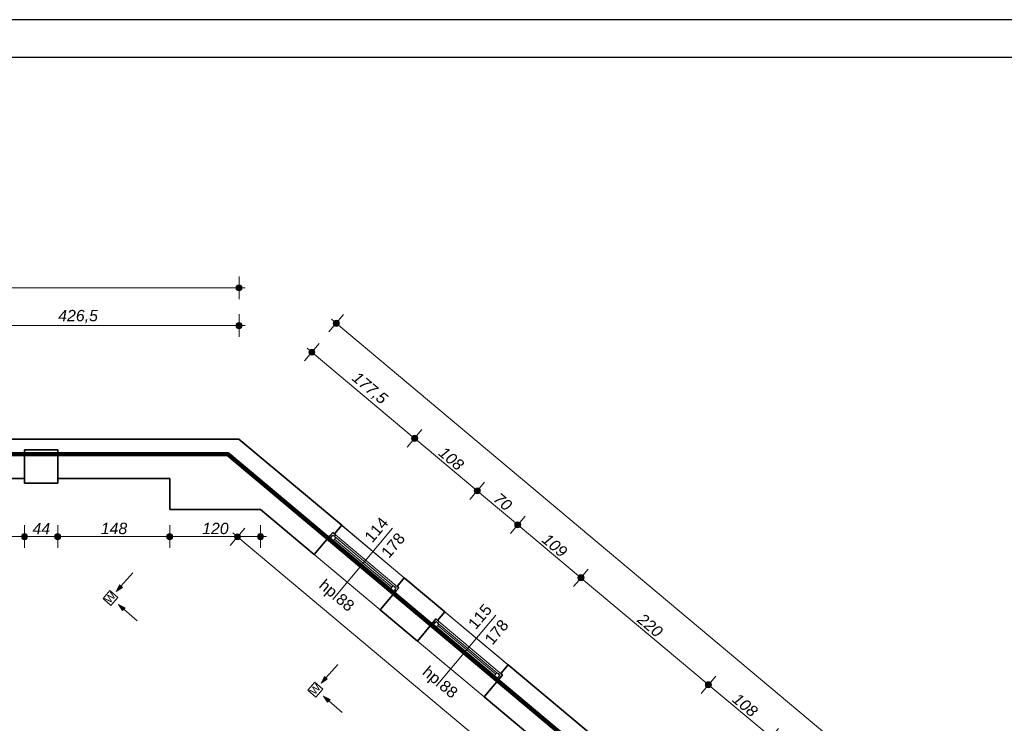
# Model space of a CAD drawing. Header units: millimetres. Extents: x -50073 to 84772, y -78870 to -35317.
# Tile 103 of 125: x 35052 to 48069, y -44621 to -35317. Entities that reach past the tile are written whole.
import ezdxf

# ---------------------------------------------------------------- set-up
doc = ezdxf.new("R2010")
doc.units = ezdxf.units.MM
doc.header["$MEASUREMENT"] = 0
for name, color, linetype, lineweight in [('0_Nr_pióra__4', 7, 'Continuous', 25), ('Instalacje - Went_Klim_Nr_pióra__42', 150, 'Continuous', 13), ('Konstrukcja - Stropy_Nr_pióra__1', 7, 'Continuous', 0), ('Konstrukcja - Słupy_Nr_pióra__6', 7, 'Continuous', 35), ('Konstrukcja - Ściany zew_Nr_pióra__6', 7, 'Continuous', 35), ('Okna ArchiCADa_Nr_pióra__1', 7, 'Continuous', 0), ('Wymiarowanie - Ogólne_Nr_pióra__82', 114, 'Continuous', 13), ('Znaczniki okien ArchiCADa_Nr_pióra__1', 7, 'Continuous', 0), ('Znaczniki okien ArchiCADa_Nr_pióra__7', 7, 'Continuous', 70)]:
    doc.layers.add(name, color=color, linetype=linetype, lineweight=lineweight)
doc.layers.add('Wymiarowanie - Ogólne', color=7, linetype='Continuous')
doc.styles.add('GENERATED_STYLE_1', font='txt')
doc.styles.add('GENERATED_STYLE_3', font='txt')
doc.dimstyles.new('GENERATED_STYLE__1', dxfattribs={"dimtxt": 150, "dimasz": 152, "dimexe": 0.18, "dimexo": 0, "dimgap": 0.09, "dimtad": 1, "dimlfac": 0.1, "dimzin": 0, "dimdsep": 46, "dimtxsty": 'GENERATED_STYLE_3', "dimblk": 'ARROWHEAD_11', "dimblk1": 'ARROWHEAD_11', "dimblk2": 'ARROWHEAD_11', "dimcen": 0.09, "dimclrd": 114, "dimclre": 114, "dimclrt": 114, "dimazin": 0, "dimtfac": 1, "dimtdec": 4, "dimtmove": 0, "dimatfit": 3, "dimfxl": 1, "dimtolj": 1, "dimtzin": 0, "dimarcsym": 0})
doc.dimstyles.new('GENERATED_STYLE__2', dxfattribs={"dimtxt": 150, "dimasz": 152, "dimexe": 0.18, "dimexo": 0, "dimgap": 0.09, "dimtad": 1, "dimtih": 1, "dimtoh": 1, "dimlfac": 0.1, "dimzin": 0, "dimdsep": 46, "dimtxsty": 'GENERATED_STYLE_3', "dimblk": 'ARROWHEAD_11', "dimblk1": 'ARROWHEAD_11', "dimblk2": 'ARROWHEAD_11', "dimcen": 0.09, "dimclrd": 114, "dimclre": 114, "dimclrt": 114, "dimazin": 0, "dimtfac": 1, "dimtdec": 4, "dimtmove": 0, "dimatfit": 3, "dimfxl": 1, "dimtolj": 1, "dimtzin": 0, "dimarcsym": 0})

# ---------------------------------------------------------------- blocks, each defined once
blk = doc.blocks.new('*D94')
at = {"layer": 'Wymiarowanie - Ogólne_Nr_pióra__82', "linetype": 'Continuous'}
for points in [[(2205, -38863), (2202, -38848), (2193, -38835), (2180, -38826), (2165, -38823), (2149, -38826), (2136, -38835), (2128, -38848), (2125, -38863), (2128, -38878), (2136, -38891), (2149, -38900), (2165, -38903), (2180, -38900), (2193, -38891), (2202, -38878)], [(37992, -38863), (37988, -38848), (37980, -38835), (37967, -38826), (37952, -38823), (37936, -38826), (37923, -38835), (37915, -38848), (37912, -38863), (37915, -38878), (37923, -38891), (37936, -38900), (37952, -38903), (37967, -38900), (37980, -38891), (37988, -38878)]]:
    blk.add_hatch(color=256, dxfattribs=at).paths.add_polyline_path(points)
for p, q in [((2165, -38823), (2165, -38713)), ((37952, -38823), (37952, -38713)), ((2085, -38863), (2125, -38863)), ((2165, -39013), (2165, -38903)), ((2205, -38863), (37912, -38863)), ((37952, -39013), (37952, -38903)), ((37992, -38863), (38032, -38863))]:
    blk.add_line(p, q, dxfattribs=at)
for centre in [(2165, -38863), (37952, -38863)]:
    blk.add_circle(centre, 40, dxfattribs=at)
at = {"layer": 'Wymiarowanie - Ogólne_Nr_pióra__82', "insert": (19716, -38833), "char_height": 150, "attachment_point": 7, "style": 'GENERATED_STYLE_3'}
blk.add_mtext('\\A1;{\\fArial|b0|i1|c238|p38;3 578,5}', dxfattribs=at)
blk = doc.blocks.new('ARROWHEAD_11')
at = {"color": 0, "linetype": 'Continuous', "lineweight": 0}
blk.add_line((0, 0), (-1, 0), dxfattribs=at)
at = {"color": 0, "linetype": 'Continuous', "lineweight": 0, "const_width": 0.25, "flags": 128}
blk.add_lwpolyline([(-0.125, 0, 1), (0.125, 0, 1)], format="xyb", close=True, dxfattribs=at)
blk = doc.blocks.new('*D96')
at = {"layer": 'Wymiarowanie - Ogólne_Nr_pióra__82', "linetype": 'Continuous'}
for points in [[(39277, -39331), (39274, -39315), (39265, -39302), (39252, -39294), (39237, -39291), (39222, -39294), (39209, -39302), (39200, -39315), (39197, -39331), (39200, -39346), (39209, -39359), (39222, -39368), (39237, -39371), (39252, -39368), (39265, -39359), (39274, -39346)], [(61590, -58047), (61587, -58032), (61578, -58019), (61565, -58010), (61550, -58007), (61535, -58010), (61522, -58019), (61513, -58032), (61510, -58047), (61513, -58062), (61522, -58075), (61535, -58084), (61550, -58087), (61565, -58084), (61578, -58075), (61587, -58062)]]:
    blk.add_hatch(color=256, dxfattribs=at).paths.add_polyline_path(points)
for p, q in [((39176, -39279), (39206, -39305)), ((39263, -39300), (39333, -39216)), ((39140, -39446), (39211, -39361)), ((39267, -39356), (61519, -58021)), ((61576, -58016), (61646, -57932)), ((61454, -58162), (61524, -58078)), ((61581, -58073), (61611, -58098))]:
    blk.add_line(p, q, dxfattribs=at)
for centre in [(39237, -39331), (61550, -58047)]:
    blk.add_circle(centre, 40, dxfattribs=at)
at = {"layer": 'Wymiarowanie - Ogólne_Nr_pióra__82', "insert": (50150, -48446), "char_height": 150, "attachment_point": 7, "rotation": 320.0098, "style": 'GENERATED_STYLE_3'}
blk.add_mtext('\\A1;{\\fArial|b0|i1|c238|p38;2 912,5}', dxfattribs=at)
blk = doc.blocks.new('*D103')
at = {"layer": 'Wymiarowanie - Ogólne_Nr_pióra__82', "linetype": 'Continuous'}
for points in [[(38955, -39714), (38952, -39698), (38944, -39685), (38931, -39677), (38915, -39674), (38900, -39677), (38887, -39685), (38879, -39698), (38875, -39714), (38879, -39729), (38887, -39742), (38900, -39751), (38915, -39754), (38931, -39751), (38944, -39742), (38952, -39729)], [(40314, -40853), (40311, -40838), (40302, -40825), (40289, -40816), (40274, -40813), (40258, -40816), (40245, -40825), (40237, -40838), (40234, -40853), (40237, -40868), (40245, -40881), (40258, -40890), (40274, -40893), (40289, -40890), (40302, -40881), (40311, -40868)]]:
    blk.add_hatch(color=256, dxfattribs=at).paths.add_polyline_path(points)
for p, q in [((38854, -39662), (38885, -39688)), ((38941, -39683), (39012, -39599)), ((38819, -39829), (38890, -39744)), ((38946, -39739), (40243, -40827)), ((40299, -40822), (40370, -40738)), ((40177, -40968), (40248, -40884))]:
    blk.add_line(p, q, dxfattribs=at)
blk.add_circle((38915, -39714), 40, dxfattribs=at)
at = {"layer": 'Wymiarowanie - Ogólne_Nr_pióra__82', "insert": (39417, -40096), "char_height": 150, "attachment_point": 7, "rotation": 320.0098, "style": 'GENERATED_STYLE_3'}
blk.add_mtext('\\A1;{\\fArial|b0|i1|c238|p38;177,5}', dxfattribs=at)
blk = doc.blocks.new('*D104')
at = {"layer": 'Wymiarowanie - Ogólne_Nr_pióra__82', "linetype": 'Continuous'}
for points in [[(40314, -40853), (40311, -40838), (40302, -40825), (40289, -40816), (40274, -40813), (40258, -40816), (40245, -40825), (40237, -40838), (40234, -40853), (40237, -40868), (40245, -40881), (40258, -40890), (40274, -40893), (40289, -40890), (40302, -40881), (40311, -40868)], [(41141, -41547), (41138, -41532), (41129, -41519), (41116, -41510), (41101, -41507), (41086, -41510), (41073, -41519), (41064, -41532), (41061, -41547), (41064, -41562), (41073, -41575), (41086, -41584), (41101, -41587), (41116, -41584), (41129, -41575), (41138, -41562)]]:
    blk.add_hatch(color=256, dxfattribs=at).paths.add_polyline_path(points)
for p, q in [((40299, -40822), (40370, -40738)), ((40177, -40968), (40248, -40884)), ((40304, -40879), (41071, -41521)), ((41127, -41516), (41198, -41432)), ((41005, -41662), (41075, -41578))]:
    blk.add_line(p, q, dxfattribs=at)
for centre in [(40274, -40853), (41101, -41547)]:
    blk.add_circle(centre, 40, dxfattribs=at)
at = {"layer": 'Wymiarowanie - Ogólne_Nr_pióra__82', "insert": (40576, -41067), "char_height": 150, "attachment_point": 7, "rotation": 320.0098, "style": 'GENERATED_STYLE_3'}
blk.add_mtext('\\A1;{\\fArial|b0|i1|c238|p38;108}', dxfattribs=at)
blk = doc.blocks.new('*D105')
at = {"layer": 'Wymiarowanie - Ogólne_Nr_pióra__82', "linetype": 'Continuous'}
for points in [[(41141, -41547), (41138, -41532), (41129, -41519), (41116, -41510), (41101, -41507), (41086, -41510), (41073, -41519), (41064, -41532), (41061, -41547), (41064, -41562), (41073, -41575), (41086, -41584), (41101, -41587), (41116, -41584), (41129, -41575), (41138, -41562)], [(41677, -41997), (41674, -41982), (41666, -41969), (41653, -41960), (41637, -41957), (41622, -41960), (41609, -41969), (41601, -41982), (41597, -41997), (41601, -42012), (41609, -42025), (41622, -42034), (41637, -42037), (41653, -42034), (41666, -42025), (41674, -42012)]]:
    blk.add_hatch(color=256, dxfattribs=at).paths.add_polyline_path(points)
for p, q in [((41132, -41573), (41607, -41971)), ((41663, -41966), (41734, -41882)), ((41541, -42112), (41612, -42028))]:
    blk.add_line(p, q, dxfattribs=at)
blk.add_circle((41637, -41997), 40, dxfattribs=at)
at = {"layer": 'Wymiarowanie - Ogólne_Nr_pióra__82', "insert": (41301, -41676), "char_height": 150, "attachment_point": 7, "rotation": 320.0098, "style": 'GENERATED_STYLE_3'}
blk.add_mtext('\\A1;{\\fArial|b0|i1|c238|p38;70}', dxfattribs=at)
blk = doc.blocks.new('*D106')
at = {"layer": 'Wymiarowanie - Ogólne_Nr_pióra__82', "linetype": 'Continuous'}
for points in [[(41677, -41997), (41674, -41982), (41666, -41969), (41653, -41960), (41637, -41957), (41622, -41960), (41609, -41969), (41601, -41982), (41597, -41997), (41601, -42012), (41609, -42025), (41622, -42034), (41637, -42037), (41653, -42034), (41666, -42025), (41674, -42012)], [(42513, -42697), (42510, -42682), (42501, -42669), (42488, -42661), (42473, -42657), (42457, -42661), (42444, -42669), (42436, -42682), (42433, -42697), (42436, -42713), (42444, -42726), (42457, -42734), (42473, -42737), (42488, -42734), (42501, -42726), (42510, -42713)]]:
    blk.add_hatch(color=256, dxfattribs=at).paths.add_polyline_path(points)
for p, q in [((41668, -42023), (42442, -42672)), ((42498, -42667), (42569, -42583)), ((42376, -42812), (42447, -42728))]:
    blk.add_line(p, q, dxfattribs=at)
blk.add_circle((42473, -42697), 40, dxfattribs=at)
at = {"layer": 'Wymiarowanie - Ogólne_Nr_pióra__82', "insert": (41943, -42215), "char_height": 150, "attachment_point": 7, "rotation": 320.0098, "style": 'GENERATED_STYLE_3'}
blk.add_mtext('\\A1;{\\fArial|b0|i1|c238|p38;109}', dxfattribs=at)
blk = doc.blocks.new('*D107')
at = {"layer": 'Wymiarowanie - Ogólne_Nr_pióra__82', "linetype": 'Continuous'}
for points in [[(42513, -42697), (42510, -42682), (42501, -42669), (42488, -42661), (42473, -42657), (42457, -42661), (42444, -42669), (42436, -42682), (42433, -42697), (42436, -42713), (42444, -42726), (42457, -42734), (42473, -42737), (42488, -42734), (42501, -42726), (42510, -42713)], [(44198, -44111), (44195, -44096), (44186, -44083), (44173, -44074), (44158, -44071), (44143, -44074), (44130, -44083), (44121, -44096), (44118, -44111), (44121, -44127), (44130, -44140), (44143, -44148), (44158, -44151), (44173, -44148), (44186, -44140), (44195, -44127)]]:
    blk.add_hatch(color=256, dxfattribs=at).paths.add_polyline_path(points)
for p, q in [((42503, -42723), (44127, -44086)), ((44184, -44081), (44255, -43996)), ((44062, -44226), (44132, -44142))]:
    blk.add_line(p, q, dxfattribs=at)
blk.add_circle((44158, -44111), 40, dxfattribs=at)
at = {"layer": 'Wymiarowanie - Ogólne_Nr_pióra__82', "insert": (43204, -43272), "char_height": 150, "attachment_point": 7, "rotation": 320.0098, "style": 'GENERATED_STYLE_3'}
blk.add_mtext('\\A1;{\\fArial|b0|i1|c238|p38;220}', dxfattribs=at)
blk = doc.blocks.new('*D108')
at = {"layer": 'Wymiarowanie - Ogólne_Nr_pióra__82', "linetype": 'Continuous'}
for points in [[(44198, -44111), (44195, -44096), (44186, -44083), (44173, -44074), (44158, -44071), (44143, -44074), (44130, -44083), (44121, -44096), (44118, -44111), (44121, -44127), (44130, -44140), (44143, -44148), (44158, -44151), (44173, -44148), (44186, -44140), (44195, -44127)], [(45026, -44805), (45023, -44790), (45014, -44777), (45001, -44768), (44986, -44765), (44970, -44768), (44957, -44777), (44949, -44790), (44946, -44805), (44949, -44821), (44957, -44834), (44970, -44842), (44986, -44845), (45001, -44842), (45014, -44834), (45023, -44821)]]:
    blk.add_hatch(color=256, dxfattribs=at).paths.add_polyline_path(points)
for p, q in [((44189, -44137), (44955, -44780)), ((45011, -44775), (45082, -44690)), ((44889, -44920), (44960, -44836))]:
    blk.add_line(p, q, dxfattribs=at)
blk.add_circle((44986, -44805), 40, dxfattribs=at)
at = {"layer": 'Wymiarowanie - Ogólne_Nr_pióra__82', "insert": (44460, -44326), "char_height": 150, "attachment_point": 7, "rotation": 320.0098, "style": 'GENERATED_STYLE_3'}
blk.add_mtext('\\A1;{\\fArial|b0|i1|c238|p38;108}', dxfattribs=at)
blk = doc.blocks.new('*D150')
at = {"layer": 'Wymiarowanie - Ogólne_Nr_pióra__82', "linetype": 'Continuous'}
for points in [[(33725, -39363), (33722, -39348), (33713, -39335), (33700, -39326), (33685, -39323), (33669, -39326), (33656, -39335), (33648, -39348), (33645, -39363), (33648, -39378), (33656, -39391), (33669, -39400), (33685, -39403), (33700, -39400), (33713, -39391), (33722, -39378)], [(37992, -39363), (37988, -39348), (37980, -39335), (37967, -39326), (37952, -39323), (37936, -39326), (37923, -39335), (37915, -39348), (37912, -39363), (37915, -39378), (37923, -39391), (37936, -39400), (37952, -39403), (37967, -39400), (37980, -39391), (37988, -39378)]]:
    blk.add_hatch(color=256, dxfattribs=at).paths.add_polyline_path(points)
for p, q in [((33685, -39323), (33685, -39213)), ((37952, -39323), (37952, -39213)), ((33685, -39513), (33685, -39403)), ((33725, -39363), (37912, -39363)), ((37952, -39513), (37952, -39403)), ((37992, -39363), (38032, -39363))]:
    blk.add_line(p, q, dxfattribs=at)
for centre in [(33685, -39363), (37952, -39363)]:
    blk.add_circle(centre, 40, dxfattribs=at)
at = {"layer": 'Wymiarowanie - Ogólne_Nr_pióra__82', "insert": (35562, -39333), "char_height": 150, "attachment_point": 7, "style": 'GENERATED_STYLE_3'}
blk.add_mtext('\\A1;{\\fArial|b0|i1|c238|p38;426,5}', dxfattribs=at)
blk = doc.blocks.new('*D248')
at = {"layer": 'Wymiarowanie - Ogólne_Nr_pióra__82', "linetype": 'Continuous'}
for points in [[(34336, -42152), (34333, -42137), (34324, -42124), (34311, -42115), (34296, -42112), (34280, -42115), (34267, -42124), (34259, -42137), (34256, -42152), (34259, -42167), (34267, -42180), (34280, -42189), (34296, -42192), (34311, -42189), (34324, -42180), (34333, -42167)], [(35156, -42152), (35153, -42137), (35144, -42124), (35131, -42115), (35116, -42112), (35100, -42115), (35087, -42124), (35079, -42137), (35076, -42152), (35079, -42167), (35087, -42180), (35100, -42189), (35116, -42192), (35131, -42189), (35144, -42180), (35153, -42167)]]:
    blk.add_hatch(color=256, dxfattribs=at).paths.add_polyline_path(points)
for p, q in [((34296, -42112), (34296, -42002)), ((35116, -42112), (35116, -42002)), ((34336, -42152), (35076, -42152)), ((34296, -42302), (34296, -42192)), ((35116, -42302), (35116, -42192))]:
    blk.add_line(p, q, dxfattribs=at)
for centre in [(34296, -42152), (35116, -42152)]:
    blk.add_circle(centre, 40, dxfattribs=at)
at = {"layer": 'Wymiarowanie - Ogólne_Nr_pióra__82', "insert": (34592, -42122), "char_height": 150, "attachment_point": 7, "style": 'GENERATED_STYLE_3'}
blk.add_mtext('\\A1;{\\fArial|b0|i1|c238|p38;82}', dxfattribs=at)
blk = doc.blocks.new('*D249')
at = {"layer": 'Wymiarowanie - Ogólne_Nr_pióra__82', "linetype": 'Continuous'}
for points in [[(35156, -42152), (35153, -42137), (35144, -42124), (35131, -42115), (35116, -42112), (35100, -42115), (35087, -42124), (35079, -42137), (35076, -42152), (35079, -42167), (35087, -42180), (35100, -42189), (35116, -42192), (35131, -42189), (35144, -42180), (35153, -42167)], [(35596, -42152), (35593, -42137), (35584, -42124), (35571, -42115), (35556, -42112), (35540, -42115), (35527, -42124), (35519, -42137), (35516, -42152), (35519, -42167), (35527, -42180), (35540, -42189), (35556, -42192), (35571, -42189), (35584, -42180), (35593, -42167)]]:
    blk.add_hatch(color=256, dxfattribs=at).paths.add_polyline_path(points)
for p, q in [((35116, -42112), (35116, -42002)), ((35556, -42112), (35556, -42002)), ((35156, -42152), (35516, -42152)), ((35116, -42302), (35116, -42192)), ((35556, -42302), (35556, -42192))]:
    blk.add_line(p, q, dxfattribs=at)
for centre in [(35116, -42152), (35556, -42152)]:
    blk.add_circle(centre, 40, dxfattribs=at)
at = {"layer": 'Wymiarowanie - Ogólne_Nr_pióra__82', "insert": (35222, -42122), "char_height": 150, "attachment_point": 7, "style": 'GENERATED_STYLE_3'}
blk.add_mtext('\\A1;{\\fArial|b0|i1|c238|p38;44}', dxfattribs=at)
blk = doc.blocks.new('*D250')
at = {"layer": 'Wymiarowanie - Ogólne_Nr_pióra__82', "linetype": 'Continuous'}
for points in [[(35596, -42152), (35593, -42137), (35584, -42124), (35571, -42115), (35556, -42112), (35540, -42115), (35527, -42124), (35519, -42137), (35516, -42152), (35519, -42167), (35527, -42180), (35540, -42189), (35556, -42192), (35571, -42189), (35584, -42180), (35593, -42167)], [(37076, -42152), (37073, -42137), (37064, -42124), (37051, -42115), (37036, -42112), (37020, -42115), (37007, -42124), (36999, -42137), (36996, -42152), (36999, -42167), (37007, -42180), (37020, -42189), (37036, -42192), (37051, -42189), (37064, -42180), (37073, -42167)]]:
    blk.add_hatch(color=256, dxfattribs=at).paths.add_polyline_path(points)
for p, q in [((35556, -42112), (35556, -42002)), ((37036, -42112), (37036, -42002)), ((35596, -42152), (36996, -42152)), ((35556, -42302), (35556, -42192)), ((37036, -42302), (37036, -42192))]:
    blk.add_line(p, q, dxfattribs=at)
for centre in [(35556, -42152), (37036, -42152)]:
    blk.add_circle(centre, 40, dxfattribs=at)
at = {"layer": 'Wymiarowanie - Ogólne_Nr_pióra__82', "insert": (36125, -42122), "char_height": 150, "attachment_point": 7, "style": 'GENERATED_STYLE_3'}
blk.add_mtext('\\A1;{\\fArial|b0|i1|c238|p38;148}', dxfattribs=at)
blk = doc.blocks.new('*D251')
at = {"layer": 'Wymiarowanie - Ogólne_Nr_pióra__82', "linetype": 'Continuous'}
for points in [[(37076, -42152), (37073, -42137), (37064, -42124), (37051, -42115), (37036, -42112), (37020, -42115), (37007, -42124), (36999, -42137), (36996, -42152), (36999, -42167), (37007, -42180), (37020, -42189), (37036, -42192), (37051, -42189), (37064, -42180), (37073, -42167)], [(38276, -42152), (38272, -42137), (38264, -42124), (38251, -42115), (38236, -42112), (38220, -42115), (38207, -42124), (38199, -42137), (38196, -42152), (38199, -42167), (38207, -42180), (38220, -42189), (38236, -42192), (38251, -42189), (38264, -42180), (38272, -42167)]]:
    blk.add_hatch(color=256, dxfattribs=at).paths.add_polyline_path(points)
for p, q in [((37036, -42112), (37036, -42002)), ((38236, -42112), (38236, -42002)), ((37076, -42152), (38196, -42152)), ((38276, -42152), (38316, -42152)), ((37036, -42302), (37036, -42192)), ((38236, -42302), (38236, -42192))]:
    blk.add_line(p, q, dxfattribs=at)
for centre in [(37036, -42152), (38236, -42152)]:
    blk.add_circle(centre, 40, dxfattribs=at)
at = {"layer": 'Wymiarowanie - Ogólne_Nr_pióra__82', "insert": (37465, -42122), "char_height": 150, "attachment_point": 7, "style": 'GENERATED_STYLE_3'}
blk.add_mtext('\\A1;{\\fArial|b0|i1|c238|p38;120}', dxfattribs=at)
blk = doc.blocks.new('*D252')
at = {"layer": 'Wymiarowanie - Ogólne_Nr_pióra__82', "linetype": 'Continuous'}
for points in [[(37972, -42155), (37969, -42140), (37960, -42127), (37947, -42118), (37932, -42115), (37917, -42118), (37904, -42127), (37895, -42140), (37892, -42155), (37895, -42170), (37904, -42183), (37917, -42192), (37932, -42195), (37947, -42192), (37960, -42183), (37969, -42170)], [(45195, -48214), (45192, -48198), (45183, -48185), (45170, -48177), (45155, -48174), (45139, -48177), (45127, -48185), (45118, -48198), (45115, -48214), (45118, -48229), (45127, -48242), (45139, -48251), (45155, -48254), (45170, -48251), (45183, -48242), (45192, -48229)]]:
    blk.add_hatch(color=256, dxfattribs=at).paths.add_polyline_path(points)
for p, q in [((37958, -42124), (38028, -42040)), ((37871, -42104), (37901, -42129)), ((37835, -42270), (37906, -42186)), ((37963, -42181), (45124, -48188)), ((45181, -48183), (45251, -48099)), ((45058, -48329), (45129, -48244))]:
    blk.add_line(p, q, dxfattribs=at)
for centre in [(37932, -42155), (45155, -48214)]:
    blk.add_circle(centre, 40, dxfattribs=at)
at = {"layer": 'Wymiarowanie - Ogólne_Nr_pióra__82', "char_height": 150, "attachment_point": 7, "rotation": 320.0098, "style": 'GENERATED_STYLE_3'}
for s, insert in [('\\A1;{\\fArial|b0|i1|c238|p38;942,75}', (41235, -44887)), ('\\A1;{\\fArial|b0|i1|c238|p38;16}', (44969, -48019))]:
    blk.add_mtext(s, dxfattribs=dict(at, insert=insert))

msp = doc.modelspace()

# ---------------------------------------------------------------- hatches: boundary and pattern name
at = {"layer": 'Instalacje - Went_Klim_Nr_pióra__42', "linetype": 'Continuous'}
for points in [[(36328.689, -42878.133), (36409.406, -42825.077), (36372.064, -42791.827)], [(36358.857, -43050.088), (36412.71, -43130.275), (36445.589, -43092.606)], [(39038.707, -44089.906), (39119.423, -44036.849), (39082.081, -44003.599)], [(39068.875, -44261.861), (39122.727, -44342.048), (39155.606, -44304.378)]]:
    msp.add_hatch(color=256, dxfattribs=at).paths.add_polyline_path(points)

# ---------------------------------------------------------------- linework, layer by layer
at = {"color": 10, "lineweight": 106}
msp.add_lwpolyline([(66.617, -62583.342), (2355.65, -62594.844), (2355.65, -78050.061), (23019.646, -78050.061), (23019.646, -74088.498), (27356.387, -74088.498), (27356.387, -76174.624), (31806.314, -76174.624), (31806.314, -70254.194), (29738.593, -70254.194), (29738.593, -64145.049), (48237.42, -64145.049), (53610.352, -68583.295), (53610.352, -70500.678), (57061.641, -70500.678), (57061.641, -65412.681), (59990.725, -65412.681), (59990.725, -59684.671), (37804.772, -41061.805), (28682.341, -41061.805), (28682.341, -51358.017), (2441.313, -51358.017)], dxfattribs=at)
at = {"layer": '0_Nr_pióra__4', "linetype": 'Continuous', "flags": 128}
for points in [[(84771.934, -35317.498), (-13943.569, -35317.498), (-13943.569, -78836.041), (84771.934, -78836.041)], [(84271.934, -35817.498), (-13443.569, -35817.498), (-13443.569, -78336.041), (84271.934, -78336.041)]]:
    msp.add_lwpolyline(points, close=True, dxfattribs=at)
at = {"layer": 'Instalacje - Went_Klim_Nr_pióra__42', "linetype": 'Continuous'}
for p, q in [((36546.604, -42633.398), (36390.735, -42808.452)), ((36328.689, -42878.133), (36372.064, -42791.827)), ((36328.689, -42878.133), (36409.406, -42825.077)), ((36372.064, -42791.827), (36409.406, -42825.077)), ((36245.917, -42864.741), (36153.856, -42970.216)), ((36351.391, -42956.802), (36245.917, -42864.741)), ((36153.856, -42970.216), (36259.331, -43062.276)), ((36259.331, -43062.276), (36351.391, -42956.802)), ((36358.857, -43050.088), (36445.589, -43092.606)), ((36358.857, -43050.088), (36412.71, -43130.275)), ((36445.589, -43092.606), (36412.71, -43130.275)), ((36605.737, -43265.57), (36429.149, -43111.44)), ((39256.622, -43845.171), (39100.752, -44020.224)), ((38955.934, -44076.514), (38863.874, -44181.989)), ((39061.409, -44168.574), (38955.934, -44076.514)), ((39038.707, -44089.906), (39082.081, -44003.599)), ((39038.707, -44089.906), (39119.423, -44036.849)), ((39082.081, -44003.599), (39119.423, -44036.849)), ((38863.874, -44181.989), (38969.348, -44274.049)), ((38969.348, -44274.049), (39061.409, -44168.574)), ((39068.875, -44261.861), (39155.606, -44304.378)), ((39068.875, -44261.861), (39122.727, -44342.048)), ((39155.606, -44304.378), (39122.727, -44342.048)), ((39315.754, -44477.343), (39139.167, -44323.213))]:
    msp.add_line(p, q, dxfattribs=at)
at = {"layer": 'Konstrukcja - Stropy_Nr_pióra__1', "linetype": 'Continuous', "flags": 128}
msp.add_lwpolyline([(60264.596, -59579.384), (37951.507, -40862.978), (28294.711, -40863.717), (28294.711, -40864.017), (6166.098, -40865.709), (6166.098, -48045.71), (2164.596, -48045.71), (2164.596, -51100.678), (2164.596, -58010.641), (469.028, -58010.641), (469.028, -57097.659), (129.028, -57097.659)], dxfattribs=at)
at = {"layer": 'Konstrukcja - Słupy_Nr_pióra__6', "linetype": 'Continuous'}
for p, q in [((35555.596, -41005.378), (35115.596, -41005.378)), ((35115.596, -41005.378), (35115.596, -41445.378)), ((35555.596, -41445.378), (35555.596, -41005.378)), ((35115.596, -41445.378), (35555.596, -41445.378))]:
    msp.add_line(p, q, dxfattribs=at)
at = {"layer": 'Konstrukcja - Ściany zew_Nr_pióra__6', "linetype": 'Continuous'}
for p, q in [((39309.736, -42002.271), (39213.337, -42117.194)), ((39158.22, -42136.222), (38946.143, -42389.053)), ((39190.352, -42097.915), (39158.22, -42136.222)), ((39213.337, -42117.194), (39190.352, -42097.915)), ((40137.182, -42696.34), (40040.784, -42811.264)), ((40040.784, -42811.264), (40063.768, -42830.543)), ((40031.635, -42868.851), (39819.559, -43121.682)), ((40063.768, -42830.543), (40031.635, -42868.851)), ((40673.49, -43146.2), (40577.092, -43261.123)), ((40521.974, -43280.151), (40309.898, -43532.982)), ((40554.107, -43241.843), (40521.974, -43280.151)), ((40577.092, -43261.123), (40554.107, -43241.843)), ((41508.598, -43846.696), (41412.2, -43961.619)), ((41435.185, -43980.899), (41403.052, -44019.206)), ((41412.2, -43961.619), (41435.185, -43980.899)), ((41403.052, -44019.206), (41190.975, -44272.037))]:
    msp.add_line(p, q, dxfattribs=at)
at = {"layer": 'Konstrukcja - Ściany zew_Nr_pióra__6', "linetype": 'Continuous', "flags": 128}
for points in [[(37035.577, -40862.978), (33684.596, -40862.978)], [(37951.507, -40862.978), (37035.577, -40862.978)], [(39309.735, -42002.271), (37951.507, -40862.978)], [(34295.596, -41382.978), (35115.596, -41382.978)], [(35555.596, -41382.978), (37035.577, -41382.978)], [(37035.577, -41382.978), (37035.577, -41792.978)], [(37035.577, -41792.978), (38235.521, -41792.978)], [(38235.521, -41792.978), (38946.143, -42389.053)], [(40673.49, -43146.2), (40137.182, -42696.34)], [(39819.559, -43121.682), (40309.898, -43532.982)], [(43194.138, -45260.54), (41508.598, -43846.696)], [(41190.975, -44272.037), (42830.545, -45647.322)]]:
    msp.add_lwpolyline(points, dxfattribs=at)
at = {"layer": 'Okna ArchiCADa_Nr_pióra__1', "linetype": 'Continuous'}
for p, q in [((39309.736, -42002.271), (40137.182, -42696.34)), ((39190.352, -42097.915), (39158.22, -42136.222)), ((39158.22, -42136.222), (39177.373, -42152.289)), ((39193.44, -42133.135), (39161.307, -42171.443)), ((39161.307, -42171.443), (39199.615, -42203.575)), ((39177.373, -42152.289), (39193.44, -42133.135)), ((39228.66, -42130.047), (39190.352, -42097.915)), ((39213.337, -42117.194), (39190.352, -42097.915)), ((39193.44, -42133.135), (39212.594, -42149.201)), ((39231.748, -42165.268), (39193.44, -42133.135)), ((39199.615, -42203.575), (39231.748, -42165.268)), ((39212.594, -42149.201), (39228.66, -42130.047)), ((40025.461, -42798.41), (39228.66, -42130.047)), ((39990.24, -42801.498), (39231.748, -42165.268)), ((39199.615, -42203.575), (39958.107, -42839.806)), ((39199.615, -42203.575), (39958.107, -42839.806)), ((39215.681, -42184.422), (39974.174, -42820.652)), ((38946.143, -42389.053), (39819.559, -43121.682)), ((39990.24, -42801.498), (39958.107, -42839.806)), ((40028.548, -42833.631), (39990.24, -42801.498)), ((40025.461, -42798.41), (40009.394, -42817.564)), ((40009.394, -42817.564), (40028.548, -42833.631)), ((40063.768, -42830.543), (40025.461, -42798.41)), ((40040.784, -42811.264), (40063.768, -42830.543)), ((39958.107, -42839.806), (39996.415, -42871.938)), ((39996.415, -42871.938), (40028.548, -42833.631)), ((40028.548, -42833.631), (40012.482, -42852.785)), ((40012.482, -42852.785), (40031.635, -42868.851)), ((40063.768, -42830.543), (40031.635, -42868.851)), ((41508.598, -43846.696), (40673.49, -43146.2)), ((40554.107, -43241.843), (40521.974, -43280.151)), ((40541.128, -43296.218), (40521.974, -43280.151)), ((40525.062, -43315.371), (40557.195, -43277.064)), ((40563.369, -43347.504), (40525.062, -43315.371)), ((40557.195, -43277.064), (40541.128, -43296.218)), ((40554.107, -43241.843), (40592.415, -43273.976)), ((40577.092, -43261.123), (40554.107, -43241.843)), ((40576.348, -43293.13), (40557.195, -43277.064)), ((40557.195, -43277.064), (40595.502, -43309.197)), ((40595.502, -43309.197), (40563.369, -43347.504)), ((40592.415, -43273.976), (40576.348, -43293.13)), ((41345.59, -43971.007), (40579.436, -43328.35)), ((40592.415, -43273.976), (41396.877, -43948.766)), ((40595.502, -43309.197), (41361.657, -43951.853)), ((41329.524, -43990.161), (40563.369, -43347.504)), ((41329.524, -43990.161), (40563.369, -43347.504)), ((41190.975, -44272.037), (40309.898, -43532.982)), ((41329.524, -43990.161), (41361.657, -43951.853)), ((41367.831, -44022.294), (41329.524, -43990.161)), ((41361.657, -43951.853), (41399.964, -43983.986)), ((41399.964, -43983.986), (41367.831, -44022.294)), ((41380.81, -43967.92), (41396.877, -43948.766)), ((41399.964, -43983.986), (41380.81, -43967.92)), ((41383.898, -44003.14), (41399.964, -43983.986)), ((41396.877, -43948.766), (41435.185, -43980.899)), ((41435.185, -43980.899), (41403.052, -44019.206)), ((41412.2, -43961.619), (41435.185, -43980.899)), ((41403.052, -44019.206), (41383.898, -44003.14))]:
    msp.add_line(p, q, dxfattribs=at)
at = {"layer": 'Znaczniki okien ArchiCADa_Nr_pióra__1', "linetype": 'Continuous'}
for p, q in [((39980.522, -42042.844), (39190.054, -42985.214)), ((41348.107, -43189.986), (40557.639, -44132.356))]:
    msp.add_line(p, q, dxfattribs=at)

# ---------------------------------------------------------------- texts
at = {"layer": 'Instalacje - Went_Klim_Nr_pióra__42', "linetype": 'Continuous', "char_height": 100, "attachment_point": 4, "rotation": 48.8848829, "style": 'GENERATED_STYLE_1'}
for insert in [(36205.633, -43008.657), (38915.65, -44220.43)]:
    msp.add_mtext('\\A1;{\\fArial|b0|i0|c238|p38;W}', dxfattribs=dict(at, insert=insert))
at = {"layer": 'Znaczniki okien ArchiCADa_Nr_pióra__7', "char_height": 150, "attachment_point": 7, "style": 'GENERATED_STYLE_1'}
for s, insert, rotation in [('\\A1;{\\fArial|b0|i0|c238|p38;114}', (39713.296, -42244.718), 50.0097945), ('\\A1;{\\fArial|b0|i0|c238|p38;178}', (39935.339, -42450.659), 50.0097945), ('\\A1;{\\fArial|b0|i0|c238|p38;hp 88}', (38967.326, -42851.685), 320.0097945), ('\\A1;{\\fArial|b0|i0|c238|p38;115}', (41082.773, -43393.447), 50.0097945), ('\\A1;{\\fArial|b0|i0|c238|p38;178}', (41302.925, -43597.801), 50.0097945), ('\\A1;{\\fArial|b0|i0|c238|p38;hp 88}', (40334.911, -43998.827), 320.0097945)]:
    msp.add_mtext(s, dxfattribs=dict(at, insert=insert, rotation=rotation))

# ---------------------------------------------------------------- dimensions: what is measured, and where the dimension line sits
at = {"layer": 'Wymiarowanie - Ogólne', "color": 114, "linetype": 'Continuous', "lineweight": 13}
for base, p1, p2, text, picture, middle in [((37951.507, -38862.968), (2164.596, -48310.378), (37951.507, -41180.378), '3 578,5', '*D94', (20058.052, -38757.968)), ((37951.507, -39362.978), (33684.596, -40862.978), (37951.507, -41680.388), '426,5', '*D150', (35818.052, -39257.978)), ((38235.521, -42151.914), (37035.577, -41382.978), (38235.521, -41792.978), '120', '*D251', (37635.549, -42046.914))]:
    dim = msp.add_linear_dim(base=base, p1=p1, p2=p2, text=text, dimstyle='GENERATED_STYLE__2', dxfattribs=at)
    dim.commit()
    dim.dimension.update_dxf_attribs({"geometry": picture, "text_midpoint": middle, "dimtype": 160})
for base, p1, p2, text, picture, middle in [((61549.91, -58047.075), (38648.328, -40032.25), (60961.418, -58748.656), '2 912,5', '*D96', (50460.844, -48608.426)), ((40273.72, -40853.04), (38327, -40415.328), (39309.736, -42002.271), '177,5', '*D103', (39662.085, -40202.947))]:
    dim = msp.add_linear_dim(base=base, p1=p1, p2=p2, angle=320.0097945, text=text, dimstyle='GENERATED_STYLE__1', dxfattribs=at)
    dim.commit()
    dim.dimension.update_dxf_attribs({"geometry": picture, "text_midpoint": middle, "dimtype": 160, "text_rotation": 320.0097945})
for base, p1, p2, picture, middle in [((41101.167, -41547.109), (39309.736, -42002.271), (40137.182, -42696.34), '*D104', (40754.923, -41119.628)), ((41637.475, -41996.969), (40137.182, -42696.34), (40673.49, -43146.2), '*D105', (41436.8, -41691.593)), ((45154.795, -48213.648), (38235.521, -41792.978), (45458.455, -47851.635), '*D252', (41523.597, -45030.72)), ((42472.583, -42697.464), (40673.49, -43146.2), (41508.598, -43846.696), '*D106', (42122.508, -42266.77)), ((44158.123, -44111.309), (41508.598, -43846.696), (43194.138, -45260.54), '*D107', (43382.832, -43323.94)), ((44985.57, -44805.378), (43194.138, -45260.54), (44021.585, -45954.61), '*D108', (44639.325, -44377.897))]:
    dim = msp.add_linear_dim(base=base, p1=p1, p2=p2, angle=320.0097945, dimstyle='GENERATED_STYLE__1', dxfattribs=at)
    dim.commit()
    dim.dimension.update_dxf_attribs({"geometry": picture, "text_midpoint": middle, "dimtype": 160, "text_rotation": 320.0097945})
for base, p1, p2, picture, middle in [((35115.596, -42151.914), (34295.596, -41382.978), (35115.596, -41445.378), '*D248', (34705.596, -42046.914)), ((37035.577, -42151.914), (35555.596, -41445.378), (37035.577, -41382.978), '*D250', (36295.587, -42046.914)), ((35555.596, -42151.914), (35115.596, -41445.378), (35555.596, -41445.378), '*D249', (35335.596, -42046.914))]:
    dim = msp.add_linear_dim(base=base, p1=p1, p2=p2, dimstyle='GENERATED_STYLE__2', dxfattribs=at)
    dim.commit()
    dim.dimension.update_dxf_attribs({"geometry": picture, "text_midpoint": middle, "dimtype": 160})

doc.saveas('drawing.dxf')
